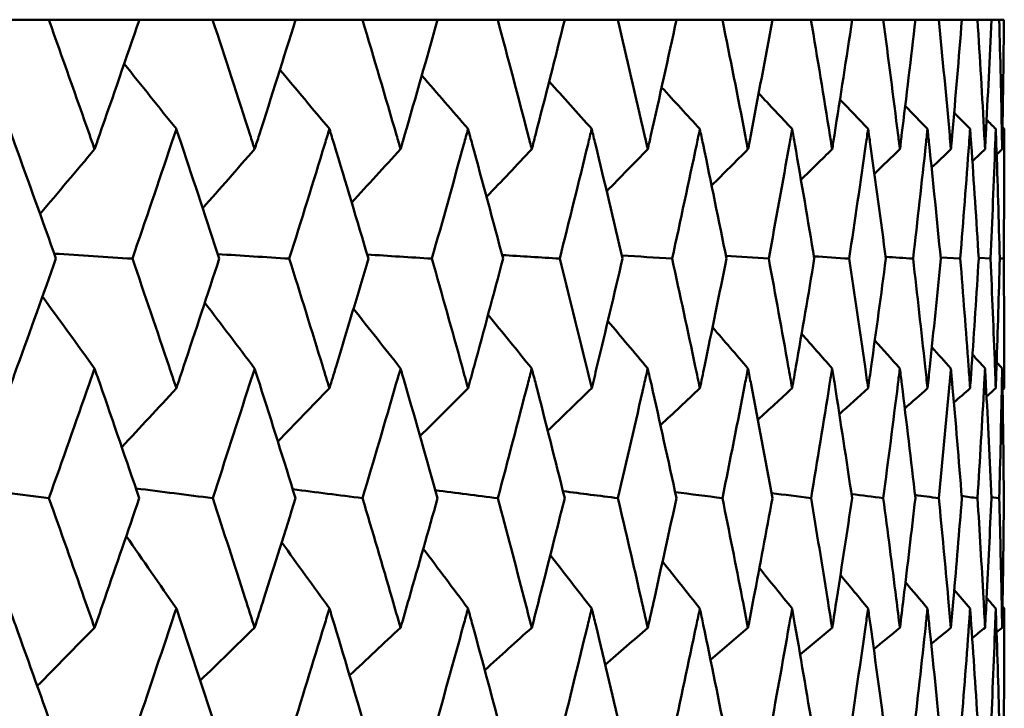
# Model space of a CAD drawing. Header units: millimetres. Extents: x 61 to 1929, y 482 to 2664.
# Tile 18 of 219: x 346.23 to 350.77, y 567.08 to 570.26. Entities that reach past the tile are written whole.
import ezdxf

# ---------------------------------------------------------------- set-up
doc = ezdxf.new("R2010")
doc.units = ezdxf.units.MM
doc.header["$LTSCALE"] = 10
doc.layers.add('Widoczne (ISO)', color=7, linetype='Continuous', lineweight=50)

msp = doc.modelspace()

# ---------------------------------------------------------------- linework, layer by layer
at = {"layer": 'Widoczne (ISO)'}
for p, q in [((345.9997, 570.2569), (346.3661, 570.2569)), ((346.7839, 570.2569), (346.3661, 570.2569)), ((346.7839, 570.2569), (347.1219, 570.2569)), ((347.505, 570.2569), (347.1219, 570.2569)), ((347.505, 570.2569), (347.8131, 570.2569)), ((348.1601, 570.2569), (347.8131, 570.2569)), ((348.1601, 570.2569), (348.437, 570.2569)), ((348.7465, 570.2569), (348.437, 570.2569)), ((348.7465, 570.2569), (348.9913, 570.2569)), ((349.262, 570.2569), (348.9913, 570.2569)), ((349.262, 570.2569), (349.4737, 570.2569)), ((349.7046, 570.2569), (349.4737, 570.2569)), ((349.7046, 570.2569), (349.8822, 570.2569)), ((350.0724, 570.2569), (349.8822, 570.2569)), ((350.0724, 570.2569), (350.2154, 570.2569)), ((350.3641, 570.2569), (350.2154, 570.2569)), ((350.3641, 570.2569), (350.4718, 570.2569)), ((350.5784, 570.2569), (350.4718, 570.2569)), ((350.5784, 570.2569), (350.6505, 570.2569)), ((350.7146, 570.2569), (350.6505, 570.2569)), ((350.7146, 570.2569), (350.7508, 570.2569)), ((350.7722, 570.2569), (350.7508, 570.2569)), ((350.4803, 569.1604), (350.571, 569.1543)), ((350.6561, 569.1581), (350.7105, 569.1543)), ((350.7532, 569.1556), (350.7713, 569.1543)), ((350.7143, 568.0543), (350.7508, 568.0491))]:
    msp.add_line(p, q, dxfattribs=at)
msp.add_circle((330.7742, 532.2569), 50, dxfattribs=at)
for points, knots in [([(346.3661, 570.2569), (346.4296, 570.0793), (346.4925, 569.9016), (346.5623, 569.7024), (346.5698, 569.6808), (346.5773, 569.6593)], [0, 0, 0, 0, 0.06135239, 0.06135239, 0.06879633, 0.06879633, 0.06879633, 0.06879633]), ([(346.5773, 569.6593), (346.5849, 569.6808), (346.5924, 569.7024), (346.6618, 569.9016), (346.7232, 570.0793), (346.7839, 570.2569)], [0.05393723, 0.05393723, 0.05393723, 0.05393723, 0.06137399, 0.06137399, 0.12273355, 0.12273355, 0.12273355, 0.12273355]), ([(347.1219, 570.2569), (347.1803, 570.0793), (347.238, 569.9016), (347.302, 569.7024), (347.3089, 569.6808), (347.3158, 569.6593)], [0, 0, 0, 0, 0.06135239, 0.06135239, 0.06879633, 0.06879633, 0.06879633, 0.06879633]), ([(347.3158, 569.6593), (347.3227, 569.6808), (347.3296, 569.7024), (347.3933, 569.9016), (347.4495, 570.0793), (347.505, 570.2569)], [0.05393723, 0.05393723, 0.05393723, 0.05393723, 0.06137399, 0.06137399, 0.12273355, 0.12273355, 0.12273355, 0.12273355]), ([(347.8131, 570.2569), (347.8662, 570.0793), (347.9186, 569.9016), (347.9765, 569.7024), (347.9828, 569.6808), (347.9891, 569.6593)], [0, 0, 0, 0, 0.06135239, 0.06135239, 0.06879633, 0.06879633, 0.06879633, 0.06879633]), ([(347.9891, 569.6593), (347.9953, 569.6808), (348.0016, 569.7024), (348.0592, 569.9016), (348.1099, 570.0793), (348.1601, 570.2569)], [0.05393723, 0.05393723, 0.05393723, 0.05393723, 0.06137399, 0.06137399, 0.12273355, 0.12273355, 0.12273355, 0.12273355]), ([(348.437, 570.2569), (348.4846, 570.0793), (348.5314, 569.9016), (348.5832, 569.7024), (348.5888, 569.6808), (348.5944, 569.6593)], [0, 0, 0, 0, 0.06135239, 0.06135239, 0.06879633, 0.06879633, 0.06879633, 0.06879633]), ([(348.5944, 569.6593), (348.5999, 569.6808), (348.6055, 569.7024), (348.6569, 569.9016), (348.702, 570.0793), (348.7465, 570.2569)], [0.05393723, 0.05393723, 0.05393723, 0.05393723, 0.06137399, 0.06137399, 0.12273355, 0.12273355, 0.12273355, 0.12273355]), ([(348.9913, 570.2569), (349.0331, 570.0793), (349.0743, 569.9016), (349.1195, 569.7024), (349.1244, 569.6808), (349.1293, 569.6593)], [0, 0, 0, 0, 0.06135239, 0.06135239, 0.06879633, 0.06879633, 0.06879633, 0.06879633]), ([(349.1293, 569.6593), (349.1342, 569.6808), (349.1391, 569.7024), (349.184, 569.9016), (349.2233, 570.0793), (349.262, 570.2569)], [0.05393723, 0.05393723, 0.05393723, 0.05393723, 0.06137399, 0.06137399, 0.12273355, 0.12273355, 0.12273355, 0.12273355]), ([(349.4737, 570.2569), (349.5096, 570.0793), (349.5448, 569.9016), (349.5835, 569.7024), (349.5877, 569.6808), (349.5918, 569.6593)], [0, 0, 0, 0, 0.06135239, 0.06135239, 0.06879633, 0.06879633, 0.06879633, 0.06879633]), ([(349.5918, 569.6593), (349.596, 569.6808), (349.6001, 569.7024), (349.6384, 569.9016), (349.6718, 570.0793), (349.7046, 570.2569)], [0.05393723, 0.05393723, 0.05393723, 0.05393723, 0.06137399, 0.06137399, 0.12273355, 0.12273355, 0.12273355, 0.12273355]), ([(349.8822, 570.2569), (349.9122, 570.0793), (349.9413, 569.9016), (349.9732, 569.7024), (349.9767, 569.6808), (349.9801, 569.6593)], [0, 0, 0, 0, 0.06135239, 0.06135239, 0.06879633, 0.06879633, 0.06879633, 0.06879633]), ([(349.9801, 569.6593), (349.9835, 569.6808), (349.9869, 569.7024), (350.0184, 569.9016), (350.0458, 570.0793), (350.0724, 570.2569)], [0.05393723, 0.05393723, 0.05393723, 0.05393723, 0.06137399, 0.06137399, 0.12273355, 0.12273355, 0.12273355, 0.12273355]), ([(350.2154, 570.2569), (350.2392, 570.0793), (350.2622, 569.9016), (350.2872, 569.7024), (350.2899, 569.6808), (350.2926, 569.6593)], [0, 0, 0, 0, 0.06135239, 0.06135239, 0.06879633, 0.06879633, 0.06879633, 0.06879633]), ([(350.2926, 569.6593), (350.2952, 569.6808), (350.2979, 569.7024), (350.3225, 569.9016), (350.3436, 570.0793), (350.3641, 570.2569)], [0.05393723, 0.05393723, 0.05393723, 0.05393723, 0.06137399, 0.06137399, 0.12273355, 0.12273355, 0.12273355, 0.12273355]), ([(350.4718, 570.2569), (350.4894, 570.0793), (350.5062, 569.9016), (350.5241, 569.7024), (350.5261, 569.6808), (350.528, 569.6593)], [0, 0, 0, 0, 0.06135239, 0.06135239, 0.06879633, 0.06879633, 0.06879633, 0.06879633]), ([(350.528, 569.6593), (350.5299, 569.6808), (350.5318, 569.7024), (350.5494, 569.9016), (350.5643, 570.0793), (350.5784, 570.2569)], [0.05393723, 0.05393723, 0.05393723, 0.05393723, 0.06137399, 0.06137399, 0.12273355, 0.12273355, 0.12273355, 0.12273355]), ([(350.6505, 570.2569), (350.6618, 570.0793), (350.6722, 569.9016), (350.6831, 569.7024), (350.6843, 569.6808), (350.6855, 569.6593)], [0, 0, 0, 0, 0.06135239, 0.06135239, 0.06879633, 0.06879633, 0.06879633, 0.06879633]), ([(350.6855, 569.6593), (350.6866, 569.6808), (350.6878, 569.7024), (350.6982, 569.9016), (350.7068, 570.0793), (350.7146, 570.2569)], [0.05393723, 0.05393723, 0.05393723, 0.05393723, 0.06137399, 0.06137399, 0.12273355, 0.12273355, 0.12273355, 0.12273355]), ([(350.7508, 570.2569), (350.7557, 570.0793), (350.7598, 569.9016), (350.7636, 569.7024), (350.764, 569.6808), (350.7644, 569.6593)], [0, 0, 0, 0, 0.06135239, 0.06135239, 0.06879633, 0.06879633, 0.06879633, 0.06879633]), ([(350.7644, 569.6593), (350.7647, 569.6808), (350.7651, 569.7024), (350.7685, 569.9016), (350.7707, 570.0793), (350.7722, 570.2569)], [0.05393723, 0.05393723, 0.05393723, 0.05393723, 0.06137399, 0.06137399, 0.12273355, 0.12273355, 0.12273355, 0.12273355]), ([(346.3993, 569.1543), (346.3368, 569.3305), (346.2736, 569.5068), (346.2014, 569.7062), (346.1929, 569.7294), (346.1845, 569.7527)], [0.00523804, 0.00523804, 0.00523804, 0.00523804, 0.06606705, 0.06606705, 0.07409033, 0.07409033, 0.07409033, 0.07409033]), ([(346.9546, 569.7527), (346.9468, 569.7295), (346.939, 569.7063), (346.8721, 569.5068), (346.8123, 569.3306), (346.752, 569.1543)], [0.05804162, 0.05804162, 0.05804162, 0.05804162, 0.06605559, 0.06605559, 0.12689392, 0.12689392, 0.12689392, 0.12689392]), ([(347.1524, 569.1543), (347.0949, 569.3305), (347.0367, 569.5068), (346.9701, 569.7062), (346.9623, 569.7294), (346.9546, 569.7527)], [0.00523804, 0.00523804, 0.00523804, 0.00523804, 0.06606705, 0.06606705, 0.07409033, 0.07409033, 0.07409033, 0.07409033]), ([(347.6608, 569.7527), (347.6537, 569.7295), (347.6466, 569.7063), (347.5856, 569.5068), (347.531, 569.3306), (347.4758, 569.1543)], [0.05804162, 0.05804162, 0.05804162, 0.05804162, 0.06605559, 0.06605559, 0.12689392, 0.12689392, 0.12689392, 0.12689392]), ([(347.8408, 569.1543), (347.7886, 569.3305), (347.7356, 569.5068), (347.675, 569.7062), (347.6679, 569.7294), (347.6608, 569.7527)], [0.00523804, 0.00523804, 0.00523804, 0.00523804, 0.06606705, 0.06606705, 0.07409033, 0.07409033, 0.07409033, 0.07409033]), ([(348.3004, 569.7527), (348.294, 569.7295), (348.2876, 569.7063), (348.2327, 569.5068), (348.1835, 569.3306), (348.1337, 569.1543)], [0.05804162, 0.05804162, 0.05804162, 0.05804162, 0.06605559, 0.06605559, 0.12689392, 0.12689392, 0.12689392, 0.12689392]), ([(348.4619, 569.1543), (348.4151, 569.3305), (348.3676, 569.5068), (348.3131, 569.7062), (348.3067, 569.7294), (348.3004, 569.7527)], [0.00523804, 0.00523804, 0.00523804, 0.00523804, 0.06606705, 0.06606705, 0.07409033, 0.07409033, 0.07409033, 0.07409033]), ([(348.8708, 569.7527), (348.8651, 569.7295), (348.8595, 569.7063), (348.8109, 569.5068), (348.7674, 569.3306), (348.7231, 569.1543)], [0.05804162, 0.05804162, 0.05804162, 0.05804162, 0.06605559, 0.06605559, 0.12689392, 0.12689392, 0.12689392, 0.12689392]), ([(349.0132, 569.1543), (348.972, 569.3305), (348.9302, 569.5068), (348.882, 569.7062), (348.8764, 569.7294), (348.8708, 569.7527)], [0.00523804, 0.00523804, 0.00523804, 0.00523804, 0.06606705, 0.06606705, 0.07409033, 0.07409033, 0.07409033, 0.07409033]), ([(349.3698, 569.7527), (349.3649, 569.7295), (349.36, 569.7063), (349.318, 569.5068), (349.2802, 569.3306), (349.2417, 569.1543)], [0.05804162, 0.05804162, 0.05804162, 0.05804162, 0.06605559, 0.06605559, 0.12689392, 0.12689392, 0.12689392, 0.12689392]), ([(349.4924, 569.1543), (349.4571, 569.3305), (349.4211, 569.5068), (349.3795, 569.7062), (349.3746, 569.7294), (349.3698, 569.7527)], [0.00523804, 0.00523804, 0.00523804, 0.00523804, 0.06606705, 0.06606705, 0.07409033, 0.07409033, 0.07409033, 0.07409033]), ([(349.7954, 569.7527), (349.7913, 569.7295), (349.7872, 569.7063), (349.7519, 569.5068), (349.72, 569.3306), (349.6874, 569.1543)], [0.05804162, 0.05804162, 0.05804162, 0.05804162, 0.06605559, 0.06605559, 0.12689392, 0.12689392, 0.12689392, 0.12689392]), ([(349.8978, 569.1543), (349.8685, 569.3305), (349.8384, 569.5068), (349.8035, 569.7062), (349.7994, 569.7294), (349.7954, 569.7527)], [0.00523804, 0.00523804, 0.00523804, 0.00523804, 0.06606705, 0.06606705, 0.07409033, 0.07409033, 0.07409033, 0.07409033]), ([(350.1459, 569.7527), (350.1426, 569.7295), (350.1393, 569.7063), (350.1108, 569.5068), (350.085, 569.3306), (350.0584, 569.1543)], [0.05804162, 0.05804162, 0.05804162, 0.05804162, 0.06605559, 0.06605559, 0.12689392, 0.12689392, 0.12689392, 0.12689392]), ([(350.2278, 569.1543), (350.2045, 569.3305), (350.1805, 569.5068), (350.1525, 569.7062), (350.1492, 569.7294), (350.1459, 569.7527)], [0.00523804, 0.00523804, 0.00523804, 0.00523804, 0.06606705, 0.06606705, 0.07409033, 0.07409033, 0.07409033, 0.07409033]), ([(350.42, 569.7527), (350.4175, 569.7295), (350.415, 569.7063), (350.3935, 569.5068), (350.3738, 569.3306), (350.3533, 569.1543)], [0.05804162, 0.05804162, 0.05804162, 0.05804162, 0.06605559, 0.06605559, 0.12689392, 0.12689392, 0.12689392, 0.12689392]), ([(350.4809, 569.1543), (350.4638, 569.3305), (350.446, 569.5068), (350.4249, 569.7062), (350.4225, 569.7294), (350.42, 569.7527)], [0.00523804, 0.00523804, 0.00523804, 0.00523804, 0.06606705, 0.06606705, 0.07409033, 0.07409033, 0.07409033, 0.07409033]), ([(350.6165, 569.7527), (350.6149, 569.7295), (350.6132, 569.7063), (350.5987, 569.5068), (350.5852, 569.3306), (350.571, 569.1543)], [0.05804162, 0.05804162, 0.05804162, 0.05804162, 0.06605559, 0.06605559, 0.12689392, 0.12689392, 0.12689392, 0.12689392]), ([(350.6563, 569.1543), (350.6455, 569.3305), (350.6338, 569.5068), (350.6198, 569.7062), (350.6182, 569.7294), (350.6165, 569.7527)], [0.00523804, 0.00523804, 0.00523804, 0.00523804, 0.06606705, 0.06606705, 0.07409033, 0.07409033, 0.07409033, 0.07409033]), ([(350.7348, 569.7527), (350.7339, 569.7295), (350.7331, 569.7063), (350.7257, 569.5068), (350.7185, 569.3306), (350.7105, 569.1543)], [0.05804162, 0.05804162, 0.05804162, 0.05804162, 0.06605559, 0.06605559, 0.12689392, 0.12689392, 0.12689392, 0.12689392]), ([(350.7533, 569.1543), (350.7487, 569.3305), (350.7433, 569.5068), (350.7364, 569.7062), (350.7356, 569.7294), (350.7348, 569.7527)], [0.00523804, 0.00523804, 0.00523804, 0.00523804, 0.06606705, 0.06606705, 0.07409033, 0.07409033, 0.07409033, 0.07409033]), ([(350.7742, 569.7527), (350.7742, 569.7295), (350.7742, 569.7063), (350.774, 569.5068), (350.773, 569.3306), (350.7713, 569.1543)], [0.05804162, 0.05804162, 0.05804162, 0.05804162, 0.06605559, 0.06605559, 0.12689392, 0.12689392, 0.12689392, 0.12689392]), ([(346.1845, 568.556), (346.1966, 568.5895), (346.2087, 568.6229), (346.2808, 568.8224), (346.3403, 568.9883), (346.3993, 569.1543)], [0.04993807, 0.04993807, 0.04993807, 0.04993807, 0.0614821, 0.0614821, 0.11877783, 0.11877783, 0.11877783, 0.11877783]), ([(346.752, 569.1543), (346.8089, 568.9883), (346.8652, 568.8224), (346.9322, 568.623), (346.9434, 568.5895), (346.9546, 568.556)], [0.00418374, 0.00418374, 0.00418374, 0.00418374, 0.06147247, 0.06147247, 0.07302352, 0.07302352, 0.07302352, 0.07302352]), ([(346.9546, 568.556), (346.9658, 568.5895), (346.9769, 568.6229), (347.0434, 568.8224), (347.0982, 568.9883), (347.1524, 569.1543)], [0.04993807, 0.04993807, 0.04993807, 0.04993807, 0.0614821, 0.0614821, 0.11877783, 0.11877783, 0.11877783, 0.11877783]), ([(347.4758, 569.1543), (347.5278, 568.9883), (347.5793, 568.8224), (347.6404, 568.623), (347.6506, 568.5895), (347.6608, 568.556)], [0.00418374, 0.00418374, 0.00418374, 0.00418374, 0.06147247, 0.06147247, 0.07302352, 0.07302352, 0.07302352, 0.07302352]), ([(347.6608, 568.556), (347.671, 568.5895), (347.6812, 568.6229), (347.7417, 568.8224), (347.7915, 568.9883), (347.8408, 569.1543)], [0.04993807, 0.04993807, 0.04993807, 0.04993807, 0.0614821, 0.0614821, 0.11877783, 0.11877783, 0.11877783, 0.11877783]), ([(348.1337, 569.1543), (348.1807, 568.9883), (348.227, 568.8224), (348.282, 568.623), (348.2912, 568.5895), (348.3004, 568.556)], [0.00418374, 0.00418374, 0.00418374, 0.00418374, 0.06147247, 0.06147247, 0.07302352, 0.07302352, 0.07302352, 0.07302352]), ([(348.3004, 568.556), (348.3095, 568.5895), (348.3187, 568.6229), (348.3731, 568.8224), (348.4178, 568.9883), (348.4619, 569.1543)], [0.04993807, 0.04993807, 0.04993807, 0.04993807, 0.0614821, 0.0614821, 0.11877783, 0.11877783, 0.11877783, 0.11877783]), ([(348.7231, 569.1543), (348.7648, 568.9883), (348.8059, 568.8224), (348.8545, 568.623), (348.8627, 568.5895), (348.8708, 568.556)], [0.00418374, 0.00418374, 0.00418374, 0.00418374, 0.06147247, 0.06147247, 0.07302352, 0.07302352, 0.07302352, 0.07302352]), ([(348.8708, 568.556), (348.8789, 568.5895), (348.887, 568.6229), (348.935, 568.8224), (348.9744, 568.9883), (349.0132, 569.1543)], [0.04993807, 0.04993807, 0.04993807, 0.04993807, 0.0614821, 0.0614821, 0.11877783, 0.11877783, 0.11877783, 0.11877783]), ([(349.2417, 569.1543), (349.278, 568.9883), (349.3136, 568.8224), (349.3557, 568.623), (349.3627, 568.5895), (349.3698, 568.556)], [0.00418374, 0.00418374, 0.00418374, 0.00418374, 0.06147247, 0.06147247, 0.07302352, 0.07302352, 0.07302352, 0.07302352]), ([(349.3698, 568.556), (349.3768, 568.5895), (349.3837, 568.6229), (349.4252, 568.8224), (349.4591, 568.9883), (349.4924, 569.1543)], [0.04993807, 0.04993807, 0.04993807, 0.04993807, 0.0614821, 0.0614821, 0.11877783, 0.11877783, 0.11877783, 0.11877783]), ([(349.6874, 569.1543), (349.7181, 568.9883), (349.7482, 568.8224), (349.7836, 568.623), (349.7895, 568.5895), (349.7954, 568.556)], [0.00418374, 0.00418374, 0.00418374, 0.00418374, 0.06147247, 0.06147247, 0.07302352, 0.07302352, 0.07302352, 0.07302352]), ([(349.7954, 568.556), (349.8012, 568.5895), (349.8071, 568.6229), (349.8419, 568.8224), (349.8702, 568.9883), (349.8978, 569.1543)], [0.04993807, 0.04993807, 0.04993807, 0.04993807, 0.0614821, 0.0614821, 0.11877783, 0.11877783, 0.11877783, 0.11877783]), ([(350.0584, 569.1543), (350.0834, 568.9883), (350.1078, 568.8224), (350.1364, 568.623), (350.1412, 568.5895), (350.1459, 568.556)], [0.00418374, 0.00418374, 0.00418374, 0.00418374, 0.06147247, 0.06147247, 0.07302352, 0.07302352, 0.07302352, 0.07302352]), ([(350.1459, 568.556), (350.1506, 568.5895), (350.1553, 568.6229), (350.1832, 568.8224), (350.2058, 568.9883), (350.2278, 569.1543)], [0.04993807, 0.04993807, 0.04993807, 0.04993807, 0.0614821, 0.0614821, 0.11877783, 0.11877783, 0.11877783, 0.11877783]), ([(350.3533, 569.1543), (350.3726, 568.9883), (350.3912, 568.8224), (350.4128, 568.623), (350.4164, 568.5895), (350.42, 568.556)], [0.00418374, 0.00418374, 0.00418374, 0.00418374, 0.06147247, 0.06147247, 0.07302352, 0.07302352, 0.07302352, 0.07302352]), ([(350.42, 568.556), (350.4235, 568.5895), (350.4271, 568.6229), (350.448, 568.8224), (350.4648, 568.9883), (350.4809, 569.1543)], [0.04993807, 0.04993807, 0.04993807, 0.04993807, 0.0614821, 0.0614821, 0.11877783, 0.11877783, 0.11877783, 0.11877783]), ([(350.571, 569.1543), (350.5844, 568.9883), (350.5972, 568.8224), (350.6117, 568.623), (350.6141, 568.5895), (350.6165, 568.556)], [0.00418374, 0.00418374, 0.00418374, 0.00418374, 0.06147247, 0.06147247, 0.07302352, 0.07302352, 0.07302352, 0.07302352]), ([(350.6165, 568.556), (350.6189, 568.5895), (350.6213, 568.6229), (350.6352, 568.8224), (350.6461, 568.9883), (350.6563, 569.1543)], [0.04993807, 0.04993807, 0.04993807, 0.04993807, 0.0614821, 0.0614821, 0.11877783, 0.11877783, 0.11877783, 0.11877783]), ([(350.7105, 569.1543), (350.718, 568.9883), (350.7249, 568.8224), (350.7323, 568.623), (350.7336, 568.5895), (350.7348, 568.556)], [0.00418374, 0.00418374, 0.00418374, 0.00418374, 0.06147247, 0.06147247, 0.07302352, 0.07302352, 0.07302352, 0.07302352]), ([(350.7348, 568.556), (350.736, 568.5895), (350.7371, 568.6229), (350.7439, 568.8224), (350.7489, 568.9883), (350.7533, 569.1543)], [0.04993807, 0.04993807, 0.04993807, 0.04993807, 0.0614821, 0.0614821, 0.11877783, 0.11877783, 0.11877783, 0.11877783]), ([(350.7713, 569.1543), (350.7729, 568.9883), (350.7739, 568.8224), (350.7742, 568.623), (350.7742, 568.5895), (350.7742, 568.556)], [0.00418374, 0.00418374, 0.00418374, 0.00418374, 0.06147247, 0.06147247, 0.07302352, 0.07302352, 0.07302352, 0.07302352]), ([(346.5773, 568.648), (346.5688, 568.6235), (346.5603, 568.5991), (346.4906, 568.3995), (346.429, 568.2243), (346.3667, 568.0491)], [0.06241522, 0.06241522, 0.06241522, 0.06241522, 0.0708546, 0.0708546, 0.13127416, 0.13127416, 0.13127416, 0.13127416]), ([(346.7834, 568.0491), (346.7238, 568.2243), (346.6636, 568.3994), (346.5944, 568.599), (346.5859, 568.6235), (346.5773, 568.648)], [0.01044349, 0.01044349, 0.01044349, 0.01044349, 0.07085106, 0.07085106, 0.07930241, 0.07930241, 0.07930241, 0.07930241]), ([(347.3158, 568.648), (347.308, 568.6235), (347.3002, 568.5991), (347.2363, 568.3995), (347.1797, 568.2243), (347.1224, 568.0491)], [0.06241522, 0.06241522, 0.06241522, 0.06241522, 0.0708546, 0.0708546, 0.13127416, 0.13127416, 0.13127416, 0.13127416]), ([(347.5045, 568.0491), (347.4501, 568.2243), (347.395, 568.3994), (347.3315, 568.599), (347.3237, 568.6235), (347.3158, 568.648)], [0.01044349, 0.01044349, 0.01044349, 0.01044349, 0.07085106, 0.07085106, 0.07930241, 0.07930241, 0.07930241, 0.07930241]), ([(347.9891, 568.648), (347.982, 568.6235), (347.9749, 568.5991), (347.917, 568.3995), (347.8656, 568.2243), (347.8136, 568.0491)], [0.06241522, 0.06241522, 0.06241522, 0.06241522, 0.0708546, 0.0708546, 0.13127416, 0.13127416, 0.13127416, 0.13127416]), ([(348.1596, 568.0491), (348.1105, 568.2243), (348.0607, 568.3994), (348.0032, 568.599), (347.9961, 568.6235), (347.9891, 568.648)], [0.01044349, 0.01044349, 0.01044349, 0.01044349, 0.07085106, 0.07085106, 0.07930241, 0.07930241, 0.07930241, 0.07930241]), ([(348.5944, 568.648), (348.5881, 568.6235), (348.5817, 568.5991), (348.5301, 568.3995), (348.4841, 568.2243), (348.4375, 568.0491)], [0.06241522, 0.06241522, 0.06241522, 0.06241522, 0.0708546, 0.0708546, 0.13127416, 0.13127416, 0.13127416, 0.13127416]), ([(348.7461, 568.0491), (348.7025, 568.2243), (348.6582, 568.3994), (348.607, 568.599), (348.6007, 568.6235), (348.5944, 568.648)], [0.01044349, 0.01044349, 0.01044349, 0.01044349, 0.07085106, 0.07085106, 0.07930241, 0.07930241, 0.07930241, 0.07930241]), ([(349.1293, 568.648), (349.1238, 568.6235), (349.1183, 568.5991), (349.073, 568.3995), (349.0327, 568.2243), (348.9917, 568.0491)], [0.06241522, 0.06241522, 0.06241522, 0.06241522, 0.0708546, 0.0708546, 0.13127416, 0.13127416, 0.13127416, 0.13127416]), ([(349.2616, 568.0491), (349.2237, 568.2243), (349.1852, 568.3994), (349.1404, 568.599), (349.1348, 568.6235), (349.1293, 568.648)], [0.01044349, 0.01044349, 0.01044349, 0.01044349, 0.07085106, 0.07085106, 0.07930241, 0.07930241, 0.07930241, 0.07930241]), ([(349.5918, 568.648), (349.5871, 568.6235), (349.5824, 568.5991), (349.5438, 568.3995), (349.5092, 568.2243), (349.474, 568.0491)], [0.06241522, 0.06241522, 0.06241522, 0.06241522, 0.0708546, 0.0708546, 0.13127416, 0.13127416, 0.13127416, 0.13127416]), ([(349.7043, 568.0491), (349.6722, 568.2243), (349.6394, 568.3994), (349.6013, 568.599), (349.5966, 568.6235), (349.5918, 568.648)], [0.01044349, 0.01044349, 0.01044349, 0.01044349, 0.07085106, 0.07085106, 0.07930241, 0.07930241, 0.07930241, 0.07930241]), ([(349.9801, 568.648), (349.9762, 568.6235), (349.9723, 568.5991), (349.9405, 568.3995), (349.9118, 568.2243), (349.8825, 568.0491)], [0.06241522, 0.06241522, 0.06241522, 0.06241522, 0.0708546, 0.0708546, 0.13127416, 0.13127416, 0.13127416, 0.13127416]), ([(350.0721, 568.0491), (350.0461, 568.2243), (350.0192, 568.3994), (349.9878, 568.599), (349.984, 568.6235), (349.9801, 568.648)], [0.01044349, 0.01044349, 0.01044349, 0.01044349, 0.07085106, 0.07085106, 0.07930241, 0.07930241, 0.07930241, 0.07930241]), ([(350.2926, 568.648), (350.2895, 568.6235), (350.2865, 568.5991), (350.2615, 568.3995), (350.2389, 568.2243), (350.2156, 568.0491)], [0.06241522, 0.06241522, 0.06241522, 0.06241522, 0.0708546, 0.0708546, 0.13127416, 0.13127416, 0.13127416, 0.13127416]), ([(350.3639, 568.0491), (350.3439, 568.2243), (350.3231, 568.3994), (350.2986, 568.599), (350.2956, 568.6235), (350.2926, 568.648)], [0.01044349, 0.01044349, 0.01044349, 0.01044349, 0.07085106, 0.07085106, 0.07930241, 0.07930241, 0.07930241, 0.07930241]), ([(350.528, 568.648), (350.5258, 568.6235), (350.5236, 568.5991), (350.5057, 568.3995), (350.4892, 568.2243), (350.472, 568.0491)], [0.06241522, 0.06241522, 0.06241522, 0.06241522, 0.0708546, 0.0708546, 0.13127416, 0.13127416, 0.13127416, 0.13127416]), ([(350.5783, 568.0491), (350.5644, 568.2243), (350.5498, 568.3994), (350.5323, 568.599), (350.5302, 568.6235), (350.528, 568.648)], [0.01044349, 0.01044349, 0.01044349, 0.01044349, 0.07085106, 0.07085106, 0.07930241, 0.07930241, 0.07930241, 0.07930241]), ([(350.6855, 568.648), (350.6842, 568.6235), (350.6828, 568.5991), (350.6719, 568.3995), (350.6616, 568.2243), (350.6506, 568.0491)], [0.06241522, 0.06241522, 0.06241522, 0.06241522, 0.0708546, 0.0708546, 0.13127416, 0.13127416, 0.13127416, 0.13127416]), ([(350.7146, 568.0491), (350.7069, 568.2243), (350.6985, 568.3994), (350.6881, 568.599), (350.6868, 568.6235), (350.6855, 568.648)], [0.01044349, 0.01044349, 0.01044349, 0.01044349, 0.07085106, 0.07085106, 0.07930241, 0.07930241, 0.07930241, 0.07930241]), ([(350.7644, 568.648), (350.7639, 568.6235), (350.7635, 568.5991), (350.7597, 568.3995), (350.7556, 568.2243), (350.7508, 568.0491)], [0.06241522, 0.06241522, 0.06241522, 0.06241522, 0.0708546, 0.0708546, 0.13127416, 0.13127416, 0.13127416, 0.13127416]), ([(350.7721, 568.0491), (350.7707, 568.2243), (350.7685, 568.3994), (350.7652, 568.599), (350.7648, 568.6235), (350.7644, 568.648)], [0.01044349, 0.01044349, 0.01044349, 0.01044349, 0.07085106, 0.07085106, 0.07930241, 0.07930241, 0.07930241, 0.07930241]), ([(346.3667, 568.0491), (346.4216, 567.8951), (346.476, 567.741), (346.5458, 567.5418), (346.5616, 567.4967), (346.5773, 567.4516)], [0.00838421, 0.00838421, 0.00838421, 0.00838421, 0.06155515, 0.06155515, 0.07712864, 0.07712864, 0.07712864, 0.07712864]), ([(346.5773, 567.4516), (346.5931, 567.4967), (346.6087, 567.5418), (346.6778, 567.741), (346.7308, 567.8951), (346.7834, 568.0491)], [0.04598621, 0.04598621, 0.04598621, 0.04598621, 0.06155279, 0.06155279, 0.11473062, 0.11473062, 0.11473062, 0.11473062]), ([(347.1224, 568.0491), (347.1729, 567.8951), (347.2229, 567.741), (347.2869, 567.5418), (347.3014, 567.4967), (347.3158, 567.4516)], [0.00838421, 0.00838421, 0.00838421, 0.00838421, 0.06155515, 0.06155515, 0.07712864, 0.07712864, 0.07712864, 0.07712864]), ([(347.3158, 567.4516), (347.3303, 567.4967), (347.3446, 567.5418), (347.408, 567.741), (347.4565, 567.8951), (347.5045, 568.0491)], [0.04598621, 0.04598621, 0.04598621, 0.04598621, 0.06155279, 0.06155279, 0.11473062, 0.11473062, 0.11473062, 0.11473062]), ([(347.8136, 568.0491), (347.8595, 567.8951), (347.9049, 567.741), (347.9629, 567.5418), (347.976, 567.4967), (347.9891, 567.4516)], [0.00838421, 0.00838421, 0.00838421, 0.00838421, 0.06155515, 0.06155515, 0.07712864, 0.07712864, 0.07712864, 0.07712864]), ([(347.9891, 567.4516), (348.0021, 567.4967), (348.0151, 567.5418), (348.0724, 567.741), (348.1163, 567.8951), (348.1596, 568.0491)], [0.04598621, 0.04598621, 0.04598621, 0.04598621, 0.06155279, 0.06155279, 0.11473062, 0.11473062, 0.11473062, 0.11473062]), ([(348.4375, 568.0491), (348.4786, 567.8951), (348.5192, 567.741), (348.571, 567.5418), (348.5827, 567.4967), (348.5944, 567.4516)], [0.00838421, 0.00838421, 0.00838421, 0.00838421, 0.06155515, 0.06155515, 0.07712864, 0.07712864, 0.07712864, 0.07712864]), ([(348.5944, 567.4516), (348.606, 567.4967), (348.6176, 567.5418), (348.6686, 567.741), (348.7076, 567.8951), (348.7461, 568.0491)], [0.04598621, 0.04598621, 0.04598621, 0.04598621, 0.06155279, 0.06155279, 0.11473062, 0.11473062, 0.11473062, 0.11473062]), ([(348.9917, 568.0491), (349.0279, 567.8951), (349.0635, 567.741), (349.1089, 567.5418), (349.1191, 567.4967), (349.1293, 567.4516)], [0.00838421, 0.00838421, 0.00838421, 0.00838421, 0.06155515, 0.06155515, 0.07712864, 0.07712864, 0.07712864, 0.07712864]), ([(349.1293, 567.4516), (349.1395, 567.4967), (349.1497, 567.5418), (349.1942, 567.741), (349.2282, 567.8951), (349.2616, 568.0491)], [0.04598621, 0.04598621, 0.04598621, 0.04598621, 0.06155279, 0.06155279, 0.11473062, 0.11473062, 0.11473062, 0.11473062]), ([(349.474, 568.0491), (349.5051, 567.8951), (349.5356, 567.741), (349.5744, 567.5418), (349.5831, 567.4967), (349.5918, 567.4516)], [0.00838421, 0.00838421, 0.00838421, 0.00838421, 0.06155515, 0.06155515, 0.07712864, 0.07712864, 0.07712864, 0.07712864]), ([(349.5918, 567.4516), (349.6005, 567.4967), (349.6092, 567.5418), (349.6471, 567.741), (349.676, 567.8951), (349.7043, 568.0491)], [0.04598621, 0.04598621, 0.04598621, 0.04598621, 0.06155279, 0.06155279, 0.11473062, 0.11473062, 0.11473062, 0.11473062]), ([(349.8825, 568.0491), (349.9084, 567.8951), (349.9337, 567.741), (349.9657, 567.5418), (349.9729, 567.4967), (349.9801, 567.4516)], [0.00838421, 0.00838421, 0.00838421, 0.00838421, 0.06155515, 0.06155515, 0.07712864, 0.07712864, 0.07712864, 0.07712864]), ([(349.9801, 567.4516), (349.9873, 567.4967), (349.9944, 567.5418), (350.0256, 567.741), (350.0491, 567.8951), (350.0721, 568.0491)], [0.04598621, 0.04598621, 0.04598621, 0.04598621, 0.06155279, 0.06155279, 0.11473062, 0.11473062, 0.11473062, 0.11473062]), ([(350.2156, 568.0491), (350.2362, 567.8951), (350.2562, 567.741), (350.2813, 567.5418), (350.287, 567.4967), (350.2926, 567.4516)], [0.00838421, 0.00838421, 0.00838421, 0.00838421, 0.06155515, 0.06155515, 0.07712864, 0.07712864, 0.07712864, 0.07712864]), ([(350.2926, 567.4516), (350.2982, 567.4967), (350.3037, 567.5418), (350.328, 567.741), (350.3462, 567.8951), (350.3639, 568.0491)], [0.04598621, 0.04598621, 0.04598621, 0.04598621, 0.06155279, 0.06155279, 0.11473062, 0.11473062, 0.11473062, 0.11473062]), ([(350.472, 568.0491), (350.4872, 567.8951), (350.5018, 567.741), (350.5199, 567.5418), (350.524, 567.4967), (350.528, 567.4516)], [0.00838421, 0.00838421, 0.00838421, 0.00838421, 0.06155515, 0.06155515, 0.07712864, 0.07712864, 0.07712864, 0.07712864]), ([(350.528, 567.4516), (350.532, 567.4967), (350.536, 567.5418), (350.5533, 567.741), (350.5661, 567.8951), (350.5783, 568.0491)], [0.04598621, 0.04598621, 0.04598621, 0.04598621, 0.06155279, 0.06155279, 0.11473062, 0.11473062, 0.11473062, 0.11473062]), ([(350.6506, 568.0491), (350.6603, 567.8951), (350.6695, 567.741), (350.6806, 567.5418), (350.6831, 567.4967), (350.6855, 567.4516)], [0.00838421, 0.00838421, 0.00838421, 0.00838421, 0.06155515, 0.06155515, 0.07712864, 0.07712864, 0.07712864, 0.07712864]), ([(350.6855, 567.4516), (350.6879, 567.4967), (350.6902, 567.5418), (350.7005, 567.741), (350.7078, 567.8951), (350.7146, 568.0491)], [0.04598621, 0.04598621, 0.04598621, 0.04598621, 0.06155279, 0.06155279, 0.11473062, 0.11473062, 0.11473062, 0.11473062]), ([(350.7508, 568.0491), (350.755, 567.8951), (350.7587, 567.741), (350.7627, 567.5418), (350.7636, 567.4967), (350.7644, 567.4516)], [0.00838421, 0.00838421, 0.00838421, 0.00838421, 0.06155515, 0.06155515, 0.07712864, 0.07712864, 0.07712864, 0.07712864]), ([(350.7644, 567.4516), (350.7652, 567.4967), (350.7659, 567.5418), (350.769, 567.741), (350.7709, 567.8951), (350.7721, 568.0491)], [0.04598621, 0.04598621, 0.04598621, 0.04598621, 0.06155279, 0.06155279, 0.11473062, 0.11473062, 0.11473062, 0.11473062]), ([(346.3982, 566.9423), (346.3367, 567.1164), (346.2746, 567.2904), (346.2028, 567.4897), (346.1936, 567.515), (346.1845, 567.5403)], [0.01556037, 0.01556037, 0.01556037, 0.01556037, 0.07555527, 0.07555527, 0.08428623, 0.08428623, 0.08428623, 0.08428623]), ([(346.9546, 567.5403), (346.9461, 567.5151), (346.9377, 567.4898), (346.8711, 567.2905), (346.8124, 567.1164), (346.7532, 566.9423)], [0.06686277, 0.06686277, 0.06686277, 0.06686277, 0.07557848, 0.07557848, 0.13558897, 0.13558897, 0.13558897, 0.13558897]), ([(347.1513, 566.9423), (347.0948, 567.1164), (347.0376, 567.2904), (346.9714, 567.4897), (346.963, 567.515), (346.9546, 567.5403)], [0.01556037, 0.01556037, 0.01556037, 0.01556037, 0.07555527, 0.07555527, 0.08428623, 0.08428623, 0.08428623, 0.08428623]), ([(347.6608, 567.5403), (347.6531, 567.5151), (347.6454, 567.4898), (347.5847, 567.2905), (347.5311, 567.1164), (347.4769, 566.9423)], [0.06686277, 0.06686277, 0.06686277, 0.06686277, 0.07557848, 0.07557848, 0.13558897, 0.13558897, 0.13558897, 0.13558897]), ([(347.8398, 566.9423), (347.7885, 567.1164), (347.7365, 567.2904), (347.6761, 567.4897), (347.6685, 567.515), (347.6608, 567.5403)], [0.01556037, 0.01556037, 0.01556037, 0.01556037, 0.07555527, 0.07555527, 0.08428623, 0.08428623, 0.08428623, 0.08428623]), ([(348.3004, 567.5403), (348.2935, 567.5151), (348.2865, 567.4898), (348.2319, 567.2905), (348.1836, 567.1164), (348.1347, 566.9423)], [0.06686277, 0.06686277, 0.06686277, 0.06686277, 0.07557848, 0.07557848, 0.13558897, 0.13558897, 0.13558897, 0.13558897]), ([(348.461, 566.9423), (348.415, 567.1164), (348.3684, 567.2904), (348.3142, 567.4897), (348.3073, 567.515), (348.3004, 567.5403)], [0.01556037, 0.01556037, 0.01556037, 0.01556037, 0.07555527, 0.07555527, 0.08428623, 0.08428623, 0.08428623, 0.08428623]), ([(348.8708, 567.5403), (348.8647, 567.5151), (348.8586, 567.4898), (348.8103, 567.2905), (348.7674, 567.1164), (348.724, 566.9423)], [0.06686277, 0.06686277, 0.06686277, 0.06686277, 0.07557848, 0.07557848, 0.13558897, 0.13558897, 0.13558897, 0.13558897]), ([(349.0124, 566.9423), (348.9719, 567.1164), (348.9308, 567.2904), (348.883, 567.4897), (348.8769, 567.515), (348.8708, 567.5403)], [0.01556037, 0.01556037, 0.01556037, 0.01556037, 0.07555527, 0.07555527, 0.08428623, 0.08428623, 0.08428623, 0.08428623]), ([(349.3698, 567.5403), (349.3645, 567.5151), (349.3592, 567.4898), (349.3174, 567.2905), (349.2802, 567.1164), (349.2424, 566.9423)], [0.06686277, 0.06686277, 0.06686277, 0.06686277, 0.07557848, 0.07557848, 0.13558897, 0.13558897, 0.13558897, 0.13558897]), ([(349.4918, 566.9423), (349.4571, 567.1164), (349.4217, 567.2904), (349.3803, 567.4897), (349.375, 567.515), (349.3698, 567.5403)], [0.01556037, 0.01556037, 0.01556037, 0.01556037, 0.07555527, 0.07555527, 0.08428623, 0.08428623, 0.08428623, 0.08428623]), ([(349.7954, 567.5403), (349.7909, 567.5151), (349.7865, 567.4898), (349.7514, 567.2905), (349.72, 567.1164), (349.688, 566.9423)], [0.06686277, 0.06686277, 0.06686277, 0.06686277, 0.07557848, 0.07557848, 0.13558897, 0.13558897, 0.13558897, 0.13558897]), ([(349.8973, 566.9423), (349.8684, 567.1164), (349.8389, 567.2904), (349.8042, 567.4897), (349.7998, 567.515), (349.7954, 567.5403)], [0.01556037, 0.01556037, 0.01556037, 0.01556037, 0.07555527, 0.07555527, 0.08428623, 0.08428623, 0.08428623, 0.08428623]), ([(350.1459, 567.5403), (350.1423, 567.5151), (350.1388, 567.4898), (350.1104, 567.2905), (350.085, 567.1164), (350.0589, 566.9423)], [0.06686277, 0.06686277, 0.06686277, 0.06686277, 0.07557848, 0.07557848, 0.13558897, 0.13558897, 0.13558897, 0.13558897]), ([(350.2273, 566.9423), (350.2045, 567.1164), (350.1809, 567.2904), (350.153, 567.4897), (350.1495, 567.515), (350.1459, 567.5403)], [0.01556037, 0.01556037, 0.01556037, 0.01556037, 0.07555527, 0.07555527, 0.08428623, 0.08428623, 0.08428623, 0.08428623]), ([(350.42, 567.5403), (350.4173, 567.5151), (350.4146, 567.4898), (350.3932, 567.2905), (350.3738, 567.1164), (350.3537, 566.9423)], [0.06686277, 0.06686277, 0.06686277, 0.06686277, 0.07557848, 0.07557848, 0.13558897, 0.13558897, 0.13558897, 0.13558897]), ([(350.4806, 566.9423), (350.4638, 567.1164), (350.4463, 567.2904), (350.4253, 567.4897), (350.4227, 567.515), (350.42, 567.5403)], [0.01556037, 0.01556037, 0.01556037, 0.01556037, 0.07555527, 0.07555527, 0.08428623, 0.08428623, 0.08428623, 0.08428623]), ([(350.6165, 567.5403), (350.6147, 567.5151), (350.6129, 567.4898), (350.5985, 567.2905), (350.5852, 567.1164), (350.5712, 566.9423)], [0.06686277, 0.06686277, 0.06686277, 0.06686277, 0.07557848, 0.07557848, 0.13558897, 0.13558897, 0.13558897, 0.13558897]), ([(350.6561, 566.9423), (350.6454, 567.1164), (350.634, 567.2904), (350.6201, 567.4897), (350.6183, 567.515), (350.6165, 567.5403)], [0.01556037, 0.01556037, 0.01556037, 0.01556037, 0.07555527, 0.07555527, 0.08428623, 0.08428623, 0.08428623, 0.08428623]), ([(350.7348, 567.5403), (350.7339, 567.5151), (350.7329, 567.4898), (350.7256, 567.2905), (350.7185, 567.1164), (350.7106, 566.9423)], [0.06686277, 0.06686277, 0.06686277, 0.06686277, 0.07557848, 0.07557848, 0.13558897, 0.13558897, 0.13558897, 0.13558897]), ([(350.7532, 566.9423), (350.7486, 567.1164), (350.7434, 567.2904), (350.7365, 567.4897), (350.7357, 567.515), (350.7348, 567.5403)], [0.01556037, 0.01556037, 0.01556037, 0.01556037, 0.07555527, 0.07555527, 0.08428623, 0.08428623, 0.08428623, 0.08428623]), ([(350.7742, 567.5403), (350.7742, 567.5151), (350.7742, 567.4898), (350.774, 567.2905), (350.773, 567.1164), (350.7714, 566.9423)], [0.06686277, 0.06686277, 0.06686277, 0.06686277, 0.07557848, 0.07557848, 0.13558897, 0.13558897, 0.13558897, 0.13558897])]:
    msp.add_open_spline(points, degree=3, knots=knots, dxfattribs=at)
for points in [[(346.9546, 569.7527), (346.8745, 569.853), (346.7943, 569.9531), (346.714, 570.0532)], [(347.6608, 569.7527), (347.5848, 569.8439), (347.5087, 569.935), (347.4325, 570.026)], [(348.3004, 569.7527), (348.2293, 569.8349), (348.1581, 569.917), (348.0869, 569.999)], [(348.8708, 569.7527), (348.8054, 569.8258), (348.74, 569.8989), (348.6746, 569.9719)], [(349.3698, 569.7527), (349.311, 569.8167), (349.2522, 569.8807), (349.1933, 569.9446)], [(349.7954, 569.7527), (349.744, 569.8074), (349.6925, 569.8621), (349.6411, 569.9168)], [(350.1459, 569.7527), (350.1027, 569.7979), (350.0594, 569.8431), (350.0161, 569.8883)], [(350.42, 569.7527), (350.3857, 569.788), (350.3514, 569.8234), (350.3171, 569.8587)], [(350.6165, 569.7527), (350.592, 569.7778), (350.5674, 569.8028), (350.5428, 569.8279)], [(350.7348, 569.7527), (350.7207, 569.7669), (350.7067, 569.7812), (350.6926, 569.7954)], [(350.7742, 569.7527), (350.7715, 569.7554), (350.7688, 569.7582), (350.7661, 569.7609)], [(346.5773, 569.6593), (346.4936, 569.5596), (346.4098, 569.46), (346.3259, 569.3605)], [(347.3158, 569.6593), (347.236, 569.5685), (347.156, 569.4777), (347.0761, 569.3871)], [(347.9891, 569.6593), (347.914, 569.5772), (347.8388, 569.4952), (347.7636, 569.4132)], [(348.5944, 569.6593), (348.5248, 569.5859), (348.4553, 569.5125), (348.3856, 569.4393)], [(349.1293, 569.6593), (349.0662, 569.5946), (349.003, 569.5299), (348.9398, 569.4653)], [(349.5918, 569.6593), (349.5359, 569.6034), (349.48, 569.5475), (349.424, 569.4916)], [(349.9801, 569.6593), (349.9321, 569.6123), (349.8842, 569.5653), (349.8362, 569.5184)], [(350.2926, 569.6593), (350.2533, 569.6215), (350.2141, 569.5837), (350.1748, 569.5459)], [(350.528, 569.6593), (350.4983, 569.631), (350.4685, 569.6026), (350.4388, 569.5743)], [(350.6855, 569.6593), (350.666, 569.6409), (350.6465, 569.6224), (350.627, 569.604)], [(350.7644, 569.6593), (350.7559, 569.6513), (350.7474, 569.6433), (350.7388, 569.6353)], [(346.3912, 569.1773), (346.5115, 569.1696), (346.6317, 569.162), (346.752, 569.1543)], [(347.1456, 569.1752), (347.2557, 569.1682), (347.3658, 569.1613), (347.4758, 569.1543)], [(347.8352, 569.1732), (347.9347, 569.1669), (348.0342, 569.1606), (348.1337, 569.1543)], [(348.4574, 569.1711), (348.546, 569.1655), (348.6346, 569.1599), (348.7231, 569.1543)], [(349.0097, 569.1691), (349.087, 569.1641), (349.1644, 569.1592), (349.2417, 569.1543)], [(349.4899, 569.167), (349.5557, 569.1627), (349.6215, 569.1585), (349.6874, 569.1543)], [(349.8961, 569.1649), (349.9502, 569.1613), (350.0043, 569.1578), (350.0584, 569.1543)], [(350.2267, 569.1627), (350.2689, 569.1599), (350.3111, 569.1571), (350.3533, 569.1543)], [(346.5773, 568.648), (346.4973, 568.7585), (346.4172, 568.8689), (346.3369, 568.9791)], [(347.3158, 568.648), (347.2392, 568.7491), (347.1625, 568.8501), (347.0857, 568.9509)], [(347.9891, 568.648), (347.9167, 568.7397), (347.8443, 568.8314), (347.7718, 568.9229)], [(348.5944, 568.648), (348.5271, 568.7304), (348.4598, 568.8126), (348.3924, 568.8948)], [(349.1293, 568.648), (349.068, 568.7209), (349.0067, 568.7937), (348.9453, 568.8664)], [(349.5918, 568.648), (349.5373, 568.7112), (349.4828, 568.7744), (349.4282, 568.8376)], [(349.9801, 568.648), (349.9332, 568.7014), (349.8862, 568.7547), (349.8392, 568.808)], [(350.2926, 568.648), (350.254, 568.6911), (350.2154, 568.7342), (350.1768, 568.7773)], [(350.528, 568.648), (350.4986, 568.6804), (350.4693, 568.7129), (350.4399, 568.7453)], [(350.6855, 568.648), (350.6661, 568.6692), (350.6468, 568.6904), (350.6274, 568.7116)], [(350.7644, 568.648), (350.7559, 568.6573), (350.7474, 568.6665), (350.7389, 568.6758)], [(346.9546, 568.556), (346.8707, 568.4656), (346.7868, 568.3753), (346.7028, 568.2851)], [(347.6608, 568.556), (347.5815, 568.4741), (347.5022, 568.3923), (347.4228, 568.3105)], [(348.3004, 568.556), (348.2265, 568.4825), (348.1526, 568.4091), (348.0786, 568.3357)], [(348.8708, 568.556), (348.8032, 568.4909), (348.7355, 568.4257), (348.6678, 568.3607)], [(349.3698, 568.556), (349.3092, 568.4992), (349.2486, 568.4424), (349.188, 568.3857)], [(349.7954, 568.556), (349.7426, 568.5077), (349.6898, 568.4593), (349.637, 568.411)], [(350.1459, 568.556), (350.1017, 568.5162), (350.0575, 568.4764), (350.0132, 568.4367)], [(350.42, 568.556), (350.3851, 568.525), (350.3501, 568.494), (350.3152, 568.4631)], [(350.6165, 568.556), (350.5916, 568.5341), (350.5667, 568.5123), (350.5418, 568.4904)], [(350.7348, 568.556), (350.7206, 568.5437), (350.7064, 568.5313), (350.6922, 568.5189)], [(350.7742, 568.556), (350.7715, 568.5537), (350.7688, 568.5513), (350.766, 568.5489)], [(345.9808, 568.0988), (346.1094, 568.0822), (346.2381, 568.0657), (346.3667, 568.0491)], [(346.768, 568.0943), (346.8861, 568.0793), (347.0043, 568.0642), (347.1224, 568.0491)], [(347.4918, 568.09), (347.599, 568.0764), (347.7063, 568.0627), (347.8136, 568.0491)], [(348.1493, 568.0857), (348.2454, 568.0735), (348.3414, 568.0613), (348.4375, 568.0491)], [(348.738, 568.0814), (348.8226, 568.0707), (348.9071, 568.0599), (348.9917, 568.0491)], [(349.2556, 568.0771), (349.3284, 568.0678), (349.4012, 568.0585), (349.474, 568.0491)], [(349.6999, 568.0728), (349.7608, 568.0649), (349.8216, 568.057), (349.8825, 568.0491)], [(350.0693, 568.0684), (350.118, 568.062), (350.1668, 568.0556), (350.2156, 568.0491)], [(350.3622, 568.0639), (350.3988, 568.059), (350.4354, 568.054), (350.472, 568.0491)], [(350.5775, 568.0592), (350.6019, 568.0558), (350.6262, 568.0525), (350.6506, 568.0491)], [(346.9546, 567.5403), (346.8777, 567.6518), (346.8007, 567.763), (346.7235, 567.8741)], [(347.6608, 567.5403), (347.5875, 567.6421), (347.5141, 567.7437), (347.4406, 567.8451)], [(348.3004, 567.5403), (348.2316, 567.6324), (348.1627, 567.7243), (348.0937, 567.8161)], [(348.8708, 567.5403), (348.8073, 567.6226), (348.7438, 567.7047), (348.6801, 567.7868)], [(349.3698, 567.5403), (349.3124, 567.6126), (349.2551, 567.6848), (349.1976, 567.757)], [(349.7954, 567.5403), (349.745, 567.6024), (349.6946, 567.6644), (349.6442, 567.7263)], [(350.1459, 567.5403), (350.1034, 567.5918), (350.0608, 567.6433), (350.0182, 567.6947)], [(350.42, 567.5403), (350.3861, 567.5808), (350.3522, 567.6212), (350.3183, 567.6616)], [(350.6165, 567.5403), (350.5921, 567.5692), (350.5677, 567.598), (350.5433, 567.6268)], [(350.7348, 567.5403), (350.7207, 567.5568), (350.7067, 567.5733), (350.6927, 567.5897)], [(350.7742, 567.5403), (350.7715, 567.5435), (350.7688, 567.5467), (350.766, 567.5499)], [(346.5773, 567.4516), (346.4892, 567.3618), (346.4011, 567.2722), (346.3129, 567.1826)], [(347.3158, 567.4516), (347.2322, 567.3701), (347.1484, 567.2888), (347.0647, 567.2075)], [(347.9891, 567.4516), (347.9107, 567.3783), (347.8323, 567.305), (347.7538, 567.2318)], [(348.5944, 567.4516), (348.5221, 567.3863), (348.4498, 567.321), (348.3774, 567.2558)], [(349.1293, 567.4516), (349.064, 567.3942), (348.9986, 567.337), (348.9331, 567.2797)], [(349.5918, 567.4516), (349.5342, 567.4022), (349.4764, 567.3529), (349.4187, 567.3036)], [(349.9801, 567.4516), (349.9308, 567.4103), (349.8815, 567.369), (349.8322, 567.3277)], [(350.2926, 567.4516), (350.2524, 567.4185), (350.2123, 567.3854), (350.1721, 567.3523)], [(350.528, 567.4516), (350.4977, 567.4269), (350.4674, 567.4022), (350.4371, 567.3775)], [(350.6855, 567.4516), (350.6657, 567.4356), (350.6459, 567.4196), (350.6261, 567.4036)], [(350.7644, 567.4516), (350.7558, 567.4447), (350.7472, 567.4377), (350.7386, 567.4308)]]:
    msp.add_open_spline(points, degree=3, dxfattribs=at)

doc.saveas('drawing.dxf')
